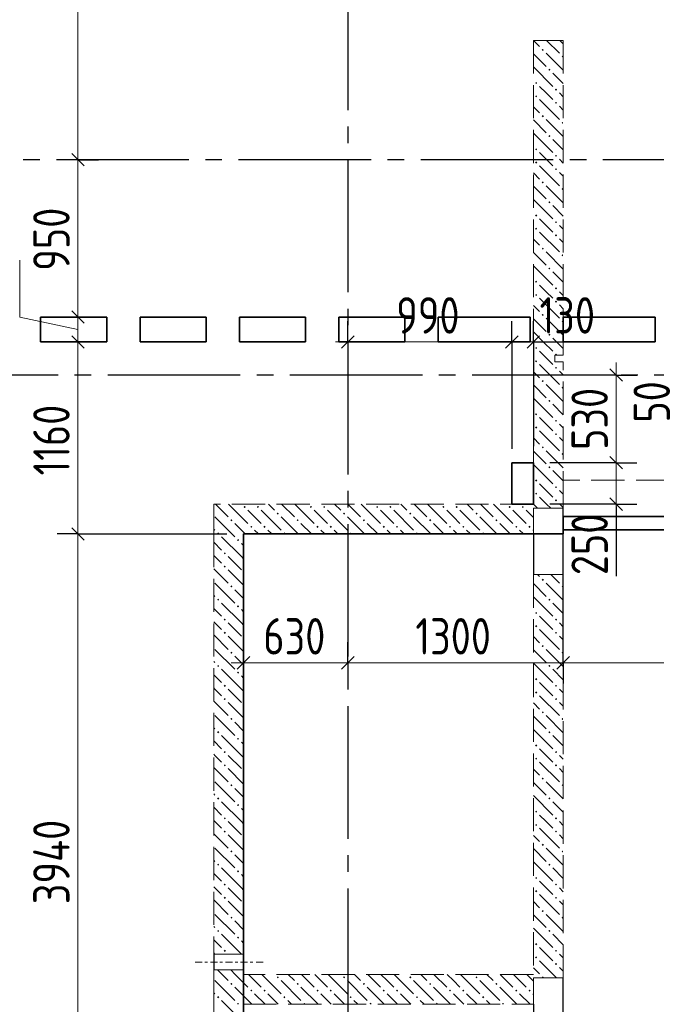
# Model space of a CAD drawing. Header units: millimetres. Extents: x 0 to 61017, y 0 to 42000.
# Tile 16 of 19: x 36778 to 40622, y 30500 to 36446. Entities that reach past the tile are written whole.
import ezdxf

# ---------------------------------------------------------------- set-up
doc = ezdxf.new("R2010")
doc.units = ezdxf.units.MM
doc.linetypes.add('______2', pattern=[270, 200, -70])
doc.linetypes.add('______5', pattern=[1100, 800, -100, 100, -100])
for name, color, linetype, lineweight in [('Standard', 7, 'Continuous', 25), ('ЖБ Балка Вышележаща', 7, 'Continuous', 25), ('Макрос окна_ макрос двери', 7, 'Continuous', 18), ('Оси', 40, '______5', 18), ('Размерная выноска', 7, 'Continuous', 13)]:
    doc.layers.add(name, color=color, linetype=linetype, lineweight=lineweight)
for name, color, linetype, lineweight, true_color in [('ЖБ Балка Нижележащая', 7, '______2', 25, 0x8c8cff), ('ЖБ Перекрытие верхний уровень', 7, 'Continuous', 25, 0xe0e0ff), ('ЖБ Стена верхний уровень', 7, 'Continuous', 25, 0x006e00)]:
    doc.layers.add(name, color=color, linetype=linetype, lineweight=lineweight, true_color=true_color)
doc.styles.add('GOST 2.304-81', font='txt')

msp = doc.modelspace()

# ---------------------------------------------------------------- hatches: boundary and pattern name
at = {"layer": 'ЖБ Стена верхний уровень', "linetype": 'Continuous', "lineweight": 18, "transparency": 33554687}
for points in [[(39930.5, 36263.1), (39937, 36269.6), (39943.5, 36263.1), (39937, 36256.6)], [(40050.5, 36223.1), (40057, 36229.6), (40060, 36226.6), (40060, 36219.7), (40057, 36216.6)], [(39970.5, 36143.1), (39977, 36149.6), (39983.4, 36143.1), (39977, 36136.6)], [(39890.5, 36063.1), (39896.9, 36069.6), (39903.4, 36063.1), (39896.9, 36056.6)], [(39890.5, 35983.1), (39896.9, 35989.6), (39903.4, 35983.1), (39896.9, 35976.6)], [(40010.4, 36023.1), (40016.9, 36029.6), (40023.4, 36023.1), (40016.9, 36016.6)], [(40010.4, 35943.1), (40016.9, 35949.6), (40023.4, 35943.1), (40016.9, 35936.6)], [(39930.5, 35863.1), (39937, 35869.6), (39943.5, 35863.1), (39937, 35856.6)], [(40050.5, 35823.1), (40057, 35829.6), (40060, 35826.6), (40060, 35819.7), (40057, 35816.6)], [(39970.5, 35743.1), (39977, 35749.6), (39983.4, 35743.1), (39977, 35736.6)], [(39890.5, 35663.1), (39896.9, 35669.6), (39903.4, 35663.1), (39896.9, 35656.6)], [(40010.4, 35623.1), (40016.9, 35629.6), (40023.4, 35623.1), (40016.9, 35616.6)], [(39890.5, 35583.1), (39896.9, 35589.6), (39903.4, 35583.1), (39896.9, 35576.6)], [(40010.4, 35543.1), (40016.9, 35549.6), (40023.4, 35543.1), (40016.9, 35536.6)], [(39930.5, 35463.1), (39937, 35469.6), (39943.5, 35463.1), (39937, 35456.6)], [(40050.5, 35423.1), (40057, 35429.6), (40060, 35426.6), (40060, 35419.7), (40057, 35416.6)], [(39970.5, 35343.1), (39977, 35349.6), (39983.4, 35343.1), (39977, 35336.6)], [(39890.5, 35263.1), (39896.9, 35269.6), (39903.4, 35263.1), (39896.9, 35256.6)], [(40010.4, 35223.1), (40016.9, 35229.6), (40023.4, 35223.1), (40016.9, 35216.6)], [(39890.5, 35183.1), (39896.9, 35189.6), (39903.4, 35183.1), (39896.9, 35176.6)], [(40010.4, 35143.1), (40016.9, 35149.6), (40023.4, 35143.1), (40016.9, 35136.6)], [(39930.5, 35063.1), (39937, 35069.6), (39943.5, 35063.1), (39937, 35056.6)], [(40050.5, 35023.1), (40057, 35029.6), (40060, 35026.6), (40060, 35019.7), (40057, 35016.6)], [(39970.5, 34943.1), (39977, 34949.6), (39983.4, 34943.1), (39977, 34936.6)], [(39890.5, 34863.1), (39896.9, 34869.6), (39903.4, 34863.1), (39896.9, 34856.6)], [(39890.5, 34783.1), (39896.9, 34789.6), (39903.4, 34783.1), (39896.9, 34776.6)], [(40010.4, 34823.1), (40016.9, 34829.6), (40023.4, 34823.1), (40016.9, 34816.6)], [(40010.4, 34743.1), (40016.9, 34749.6), (40023.4, 34743.1), (40016.9, 34736.6)], [(39930.5, 34663.1), (39937, 34669.6), (39943.5, 34663.1), (39937, 34656.6)], [(40050.5, 34623.1), (40057, 34629.6), (40060, 34626.6), (40060, 34619.7), (40057, 34616.6)], [(39970.5, 34543.1), (39977, 34549.6), (39983.4, 34543.1), (39977, 34536.6)], [(39890.5, 34463.1), (39896.9, 34469.6), (39903.4, 34463.1), (39896.9, 34456.6)], [(40010.4, 34423.1), (40016.9, 34429.6), (40023.4, 34423.1), (40020.3, 34420), (40013.6, 34420)], [(39890.5, 34383.1), (39896.9, 34389.6), (39903.4, 34383.1), (39896.9, 34376.6)], [(40010.4, 34343.1), (40016.9, 34349.6), (40023.4, 34343.1), (40016.9, 34336.6)], [(39930.5, 34263.1), (39937, 34269.6), (39943.5, 34263.1), (39937, 34256.6)], [(40050.5, 34223.1), (40057, 34229.6), (40060, 34226.6), (40060, 34219.7), (40057, 34216.6)], [(39970.5, 34143.1), (39977, 34149.6), (39983.4, 34143.1), (39977, 34136.6)], [(39890.5, 34063.1), (39896.9, 34069.6), (39903.4, 34063.1), (39896.9, 34056.6)], [(40010.4, 34023.1), (40016.9, 34029.6), (40023.4, 34023.1), (40016.9, 34016.6)], [(39890.5, 33983.1), (39896.9, 33989.6), (39903.4, 33983.1), (39896.9, 33976.6)], [(40010.4, 33943.1), (40016.9, 33949.6), (40023.4, 33943.1), (40016.9, 33936.6)], [(39930.5, 33863.1), (39937, 33869.6), (39943.5, 33863.1), (39937, 33856.6)], [(40050.5, 33823.1), (40057, 33829.6), (40060, 33826.6), (40060, 33819.7), (40057, 33816.6)], [(39970.5, 33743.1), (39977, 33749.6), (39983.4, 33743.1), (39977, 33736.6)], [(39890.5, 33663.1), (39896.9, 33669.6), (39903.4, 33663.1), (39896.9, 33656.6)], [(40010.4, 33623.1), (40016.9, 33629.6), (40023.4, 33623.1), (40016.9, 33616.6)], [(39890.5, 33583.1), (39896.9, 33589.6), (39903.4, 33583.1), (39896.9, 33576.6)], [(40010.4, 33543.1), (40016.9, 33549.6), (40023.4, 33543.1), (40016.9, 33536.6)], [(38130.5, 33503.1), (38137, 33509.6), (38143.5, 33503.1), (38137, 33496.6)], [(38210.4, 33503.1), (38216.9, 33509.6), (38223.4, 33503.1), (38216.9, 33496.6)], [(38530.5, 33503.1), (38537, 33509.6), (38543.5, 33503.1), (38537, 33496.6)], [(38610.4, 33503.1), (38616.9, 33509.6), (38623.4, 33503.1), (38616.9, 33496.6)], [(38930.5, 33503.1), (38937, 33509.6), (38943.5, 33503.1), (38937, 33496.6)], [(39010.4, 33503.1), (39016.9, 33509.6), (39023.4, 33503.1), (39016.9, 33496.6)], [(39330.5, 33503.1), (39337, 33509.6), (39343.5, 33503.1), (39337, 33496.6)], [(39410.4, 33503.1), (39416.9, 33509.6), (39423.4, 33503.1), (39416.9, 33496.6)], [(39730.5, 33503.1), (39737, 33509.6), (39743.5, 33503.1), (39737, 33496.6)], [(39810.4, 33503.1), (39816.9, 33509.6), (39823.4, 33503.1), (39816.9, 33496.6)], [(38050.5, 33423.1), (38057, 33429.6), (38063.5, 33423.1), (38057, 33416.6)], [(38330.5, 33463.1), (38337, 33469.6), (38343.5, 33463.1), (38337, 33456.6)], [(38450.5, 33423.1), (38457, 33429.6), (38463.5, 33423.1), (38457, 33416.6)], [(38730.5, 33463.1), (38737, 33469.6), (38743.5, 33463.1), (38737, 33456.6)], [(38850.5, 33423.1), (38857, 33429.6), (38863.5, 33423.1), (38857, 33416.6)], [(39130.5, 33463.1), (39137, 33469.6), (39143.5, 33463.1), (39137, 33456.6)], [(39250.5, 33423.1), (39257, 33429.6), (39263.5, 33423.1), (39257, 33416.6)], [(39530.5, 33463.1), (39537, 33469.6), (39543.5, 33463.1), (39537, 33456.6)], [(39650.5, 33423.1), (39657, 33429.6), (39663.5, 33423.1), (39657, 33416.6)], [(38170.5, 33383.1), (38177, 33389.6), (38183.4, 33383.1), (38177, 33376.6)], [(38250.5, 33383.1), (38257, 33389.6), (38263.5, 33383.1), (38257, 33376.6)], [(38570.5, 33383.1), (38577, 33389.6), (38583.4, 33383.1), (38577, 33376.6)], [(38650.5, 33383.1), (38657, 33389.6), (38663.5, 33383.1), (38657, 33376.6)], [(38970.5, 33383.1), (38977, 33389.6), (38983.4, 33383.1), (38977, 33376.6)], [(39050.5, 33383.1), (39057, 33389.6), (39063.5, 33383.1), (39057, 33376.6)], [(39370.5, 33383.1), (39377, 33389.6), (39383.4, 33383.1), (39377, 33376.6)], [(39450.5, 33383.1), (39457, 33389.6), (39463.5, 33383.1), (39457, 33376.6)], [(39770.5, 33383.1), (39777, 33389.6), (39783.4, 33383.1), (39777, 33376.6)], [(39850.5, 33383.1), (39857, 33389.6), (39863.5, 33383.1), (39857, 33376.6)], [(37970.5, 33343.1), (37977, 33349.6), (37983.4, 33343.1), (37980.3, 33340), (37973.6, 33340)], [(37980.3, 33340), (37977, 33336.6), (37973.6, 33340)], [(38090.5, 33303.1), (38096.9, 33309.6), (38103.4, 33303.1), (38096.9, 33296.6)], [(38370.5, 33343.1), (38377, 33349.6), (38383.4, 33343.1), (38380.3, 33340), (38373.6, 33340)], [(38770.5, 33343.1), (38777, 33349.6), (38783.4, 33343.1), (38780.3, 33340), (38773.6, 33340)], [(39170.5, 33343.1), (39177, 33349.6), (39183.4, 33343.1), (39180.3, 33340), (39173.6, 33340)], [(39570.5, 33343.1), (39577, 33349.6), (39583.4, 33343.1), (39580.3, 33340), (39573.6, 33340)], [(38010.4, 33223.1), (38016.9, 33229.6), (38023.4, 33223.1), (38016.9, 33216.6)], [(38010.4, 33143.1), (38016.9, 33149.6), (38023.4, 33143.1), (38016.9, 33136.6)], [(39930.5, 33063.1), (39937, 33069.6), (39943.5, 33063.1), (39937, 33056.6)], [(38050.5, 33023.1), (38057, 33029.6), (38063.5, 33023.1), (38057, 33016.6)], [(40050.5, 33023.1), (40057, 33029.6), (40060, 33026.6), (40060, 33019.7), (40057, 33016.6)], [(37970.5, 32943.1), (37977, 32949.6), (37983.4, 32943.1), (37977, 32936.6)], [(39970.5, 32943.1), (39977, 32949.6), (39983.4, 32943.1), (39977, 32936.6)], [(38090.5, 32903.1), (38096.9, 32909.6), (38103.4, 32903.1), (38096.9, 32896.6)], [(38010.4, 32823.1), (38016.9, 32829.6), (38023.4, 32823.1), (38016.9, 32816.6)], [(39890.5, 32863.1), (39896.9, 32869.6), (39903.4, 32863.1), (39896.9, 32856.6)], [(40010.4, 32823.1), (40016.9, 32829.6), (40023.4, 32823.1), (40016.9, 32816.6)], [(39890.5, 32783.1), (39896.9, 32789.6), (39903.4, 32783.1), (39896.9, 32776.6)], [(38010.4, 32743.1), (38016.9, 32749.6), (38023.4, 32743.1), (38016.9, 32736.6)], [(40010.4, 32743.1), (40016.9, 32749.6), (40023.4, 32743.1), (40016.9, 32736.6)], [(39930.5, 32663.1), (39937, 32669.6), (39943.5, 32663.1), (39937, 32656.6)], [(38050.5, 32623.1), (38057, 32629.6), (38063.5, 32623.1), (38057, 32616.6)], [(40050.5, 32623.1), (40057, 32629.6), (40060, 32626.6), (40060, 32619.7), (40057, 32616.6)], [(37970.5, 32543.1), (37977, 32549.6), (37983.4, 32543.1), (37977, 32536.6)], [(39970.5, 32543.1), (39977, 32549.6), (39983.4, 32543.1), (39977, 32536.6)], [(38090.5, 32503.1), (38096.9, 32509.6), (38103.4, 32503.1), (38096.9, 32496.6)], [(39890.5, 32463.1), (39896.9, 32469.6), (39903.4, 32463.1), (39896.9, 32456.6)], [(38010.4, 32423.1), (38016.9, 32429.6), (38023.4, 32423.1), (38016.9, 32416.6)], [(40010.4, 32423.1), (40016.9, 32429.6), (40023.4, 32423.1), (40016.9, 32416.6)], [(38010.4, 32343.1), (38016.9, 32349.6), (38023.4, 32343.1), (38016.9, 32336.6)], [(39890.5, 32383.1), (39896.9, 32389.6), (39903.4, 32383.1), (39896.9, 32376.6)], [(40010.4, 32343.1), (40016.9, 32349.6), (40023.4, 32343.1), (40016.9, 32336.6)], [(38050.5, 32223.1), (38057, 32229.6), (38063.5, 32223.1), (38057, 32216.6)], [(39930.5, 32263.1), (39937, 32269.6), (39943.5, 32263.1), (39937, 32256.6)], [(40050.5, 32223.1), (40057, 32229.6), (40060, 32226.6), (40060, 32219.7), (40057, 32216.6)], [(37970.5, 32143.1), (37977, 32149.6), (37983.4, 32143.1), (37977, 32136.6)], [(38090.5, 32103.1), (38096.9, 32109.6), (38103.4, 32103.1), (38096.9, 32096.6)], [(39970.5, 32143.1), (39977, 32149.6), (39983.4, 32143.1), (39977, 32136.6)], [(39890.5, 32063.1), (39896.9, 32069.6), (39903.4, 32063.1), (39896.9, 32056.6)], [(38010.4, 32023.1), (38016.9, 32029.6), (38023.4, 32023.1), (38016.9, 32016.6)], [(39890.5, 31983.1), (39896.9, 31989.6), (39903.4, 31983.1), (39896.9, 31976.6)], [(40010.4, 32023.1), (40016.9, 32029.6), (40023.4, 32023.1), (40016.9, 32016.6)], [(38010.4, 31943.1), (38016.9, 31949.6), (38023.4, 31943.1), (38016.9, 31936.6)], [(40010.4, 31943.1), (40016.9, 31949.6), (40023.4, 31943.1), (40016.9, 31936.6)], [(39930.5, 31863.1), (39937, 31869.6), (39943.5, 31863.1), (39937, 31856.6)], [(38050.5, 31823.1), (38057, 31829.6), (38063.5, 31823.1), (38057, 31816.6)], [(40050.5, 31823.1), (40057, 31829.6), (40060, 31826.6), (40060, 31819.7), (40057, 31816.6)], [(37970.5, 31743.1), (37977, 31749.6), (37983.4, 31743.1), (37977, 31736.6)], [(39970.5, 31743.1), (39977, 31749.6), (39983.4, 31743.1), (39977, 31736.6)], [(38090.5, 31703.1), (38096.9, 31709.6), (38103.4, 31703.1), (38096.9, 31696.6)], [(39890.5, 31663.1), (39896.9, 31669.6), (39903.4, 31663.1), (39896.9, 31656.6)], [(38010.4, 31623.1), (38016.9, 31629.6), (38023.4, 31623.1), (38016.9, 31616.6)], [(39890.5, 31583.1), (39896.9, 31589.6), (39903.4, 31583.1), (39896.9, 31576.6)], [(40010.4, 31623.1), (40016.9, 31629.6), (40023.4, 31623.1), (40016.9, 31616.6)], [(38010.4, 31543.1), (38016.9, 31549.6), (38023.4, 31543.1), (38016.9, 31536.6)], [(40010.4, 31543.1), (40016.9, 31549.6), (40023.4, 31543.1), (40016.9, 31536.6)], [(39930.5, 31463.1), (39937, 31469.6), (39943.5, 31463.1), (39937, 31456.6)], [(38050.5, 31423.1), (38057, 31429.6), (38063.5, 31423.1), (38057, 31416.6)], [(40050.5, 31423.1), (40057, 31429.6), (40060, 31426.6), (40060, 31419.7), (40057, 31416.6)], [(37970.5, 31343.1), (37977, 31349.6), (37983.4, 31343.1), (37977, 31336.6)], [(39970.5, 31343.1), (39977, 31349.6), (39983.4, 31343.1), (39977, 31336.6)], [(38090.5, 31303.1), (38096.9, 31309.6), (38103.4, 31303.1), (38096.9, 31296.6)], [(38010.4, 31223.1), (38016.9, 31229.6), (38023.4, 31223.1), (38016.9, 31216.6)], [(39890.5, 31263.1), (39896.9, 31269.6), (39903.4, 31263.1), (39896.9, 31256.6)], [(40010.4, 31223.1), (40016.9, 31229.6), (40023.4, 31223.1), (40016.9, 31216.6)], [(39890.5, 31183.1), (39896.9, 31189.6), (39903.4, 31183.1), (39896.9, 31176.6)], [(38010.4, 31143.1), (38016.9, 31149.6), (38023.4, 31143.1), (38016.9, 31136.6)], [(40010.4, 31143.1), (40016.9, 31149.6), (40023.4, 31143.1), (40016.9, 31136.6)], [(39930.5, 31063.1), (39937, 31069.6), (39943.5, 31063.1), (39937, 31056.6)], [(38050.5, 31023.1), (38057, 31029.6), (38063.5, 31023.1), (38057, 31016.6)], [(40050.5, 31023.1), (40057, 31029.6), (40060, 31026.6), (40060, 31019.7), (40057, 31016.6)], [(37970.5, 30943.1), (37977, 30949.6), (37983.4, 30943.1), (37977, 30936.6)], [(39970.5, 30943.1), (39977, 30949.6), (39983.4, 30943.1), (39977, 30936.6)], [(38090.5, 30903.1), (38096.9, 30909.6), (38103.4, 30903.1), (38096.9, 30896.6)], [(39890.5, 30863.1), (39896.9, 30869.6), (39903.4, 30863.1), (39896.9, 30856.6)], [(38010.4, 30823.1), (38016.9, 30829.6), (38023.4, 30823.1), (38016.9, 30816.6)], [(40010.4, 30823.1), (40016.9, 30829.6), (40023.4, 30823.1), (40016.9, 30816.6)], [(39890.5, 30783.1), (39896.9, 30789.6), (39903.4, 30783.1), (39896.9, 30776.6)], [(40010.4, 30743.1), (40016.9, 30749.6), (40023.4, 30743.1), (40016.9, 30736.6)], [(38050.5, 30623.1), (38057, 30629.6), (38063.5, 30623.1), (38057, 30616.6)], [(38330.5, 30663.1), (38337, 30669.6), (38343.5, 30663.1), (38337, 30656.6)], [(38450.5, 30623.1), (38457, 30629.6), (38463.5, 30623.1), (38457, 30616.6)], [(38730.5, 30663.1), (38737, 30669.6), (38743.5, 30663.1), (38737, 30656.6)], [(38850.5, 30623.1), (38857, 30629.6), (38863.5, 30623.1), (38857, 30616.6)], [(39130.5, 30663.1), (39137, 30669.6), (39143.5, 30663.1), (39137, 30656.6)], [(39250.5, 30623.1), (39257, 30629.6), (39263.5, 30623.1), (39257, 30616.6)], [(39530.5, 30663.1), (39537, 30669.6), (39543.5, 30663.1), (39537, 30656.6)], [(39650.5, 30623.1), (39657, 30629.6), (39663.5, 30623.1), (39657, 30616.6)], [(39930.5, 30663.1), (39937, 30669.6), (39943.5, 30663.1), (39940.3, 30660), (39933.6, 30660)], [(38170.5, 30583.1), (38177, 30589.6), (38183.4, 30583.1), (38177, 30576.6)], [(38250.5, 30583.1), (38257, 30589.6), (38263.5, 30583.1), (38257, 30576.6)], [(38570.5, 30583.1), (38577, 30589.6), (38583.4, 30583.1), (38577, 30576.6)], [(38650.5, 30583.1), (38657, 30589.6), (38663.5, 30583.1), (38657, 30576.6)], [(38970.5, 30583.1), (38977, 30589.6), (38983.4, 30583.1), (38977, 30576.6)], [(39050.5, 30583.1), (39057, 30589.6), (39063.5, 30583.1), (39057, 30576.6)], [(39370.5, 30583.1), (39377, 30589.6), (39383.4, 30583.1), (39377, 30576.6)], [(39450.5, 30583.1), (39457, 30589.6), (39463.5, 30583.1), (39457, 30576.6)], [(39770.5, 30583.1), (39777, 30589.6), (39783.4, 30583.1), (39777, 30576.6)], [(39850.5, 30583.1), (39857, 30589.6), (39863.5, 30583.1), (39857, 30576.6)], [(37970.5, 30543.1), (37977, 30549.6), (37983.4, 30543.1), (37977, 30536.6)], [(38090.5, 30503.1), (38096.9, 30509.6), (38103.4, 30503.1), (38100.3, 30500), (38093.6, 30500)], [(38370.5, 30543.1), (38377, 30549.6), (38383.4, 30543.1), (38377, 30536.6)], [(38490.5, 30503.1), (38496.9, 30509.6), (38503.4, 30503.1), (38500.3, 30500), (38493.6, 30500)], [(38770.5, 30543.1), (38777, 30549.6), (38783.4, 30543.1), (38777, 30536.6)], [(38890.5, 30503.1), (38896.9, 30509.6), (38903.4, 30503.1), (38900.3, 30500), (38893.6, 30500)], [(39170.5, 30543.1), (39177, 30549.6), (39183.4, 30543.1), (39177, 30536.6)], [(39290.5, 30503.1), (39296.9, 30509.6), (39303.4, 30503.1), (39300.3, 30500), (39293.6, 30500)], [(39570.5, 30543.1), (39577, 30549.6), (39583.4, 30543.1), (39577, 30536.6)], [(39690.5, 30503.1), (39696.9, 30509.6), (39703.4, 30503.1), (39700.3, 30500), (39693.6, 30500)]]:
    msp.add_hatch(color=7, dxfattribs=at).paths.add_polyline_path(points, flags=16)

# ---------------------------------------------------------------- linework, layer by layer
at = {"layer": 'Standard', "color": 7, "linetype": 'Continuous', "lineweight": 25, "transparency": 33554687}
for p, q in [((37092.5, 35637.5), (37167.5, 35562.5)), ((37092.5, 34687.5), (37167.5, 34612.5)), ((37092.5, 34537.5), (37167.5, 34462.5)), ((38722.5, 34462.5), (38797.5, 34537.5)), ((39712.5, 34462.5), (39787.5, 34537.5)), ((39842.5, 34462.5), (39917.5, 34537.5)), ((40342.5, 34337.5), (40417.5, 34262.5)), ((40342.5, 33807.5), (40417.5, 33732.5)), ((40342.5, 33557.5), (40417.5, 33482.5)), ((37092.5, 33377.5), (37167.5, 33302.5)), ((38092.5, 32524.6), (38167.5, 32599.6)), ((38722.5, 32524.6), (38797.5, 32599.6)), ((40022.5, 32524.6), (40097.5, 32599.6))]:
    msp.add_line(p, q, dxfattribs=at)
at = {"layer": 'Standard', "color": 251, "linetype": 'Continuous', "lineweight": -3, "true_color": 0x656565, "transparency": 33554687}
for p, q in [((37130, 35600), (37005, 35600)), ((37130, 35600), (37255, 35600)), ((37130, 34650), (37005, 34650)), ((37130, 34650), (37255, 34650)), ((37130, 34650), (37205, 34650)), ((38760, 34500), (38760, 34625)), ((39750, 34500), (39750, 34625)), ((39880, 34500), (39880, 34625)), ((37130, 34500), (37005, 34500)), ((37130, 34500), (37255, 34500)), ((37130, 34500), (37205, 34500)), ((38760, 34500), (38760, 34375)), ((38760, 34500), (38760, 34500)), ((39750, 34500), (39750, 34375)), ((39750, 34500), (39750, 33855)), ((39880, 34500), (39880, 34375)), ((39880, 34500), (39880, 33870)), ((40380, 34300), (40255, 34300)), ((40380, 34300), (40505, 34300)), ((40380, 34300), (40380, 34300)), ((40380, 33770), (40255, 33770)), ((40380, 33770), (40505, 33770)), ((40380, 33520), (40255, 33520)), ((40380, 33520), (40505, 33520)), ((37130, 33340), (37005, 33340)), ((37130, 33340), (37255, 33340)), ((38130, 32562.1), (38130, 33240)), ((38130, 32562.1), (38130, 32687.1)), ((38760, 32562.1), (38760, 32687.1)), ((40060, 32562.1), (40060, 32687.1)), ((38130, 32562.1), (38130, 32437.1)), ((38760, 32562.1), (38760, 32437.1)), ((38760, 32562.1), (38760, 32562.1)), ((40060, 32562.1), (40060, 32437.1))]:
    msp.add_line(p, q, dxfattribs=at)
at = {"layer": 'Standard', "color": 7, "linetype": 'Continuous', "lineweight": 13, "transparency": 33554687}
for p, q in [((37130, 35600), (37130, 34650)), ((36780, 34650), (36780, 34994.1)), ((37130, 34575), (36780, 34650)), ((37130, 34650), (37130, 34500)), ((37130, 34500), (37130, 33340)), ((38760, 34500), (38685, 34500)), ((38760, 34500), (39750, 34500)), ((39750, 34500), (39880, 34500)), ((39880, 34500), (39955, 34500)), ((40380, 34300), (40380, 34375)), ((40380, 34300), (40380, 33770)), ((40380, 33520), (40380, 33445)), ((37130, 33340), (37130, 29400)), ((38130, 32562.1), (38055, 32562.1)), ((38130, 32562.1), (38760, 32562.1)), ((38760, 32562.1), (40060, 32562.1)), ((40060, 32562.1), (42590, 32562.1))]:
    msp.add_line(p, q, dxfattribs=at)
for points in [[(37130, 38800), (37130, 36833.2), (37130, 36833.2), (37130, 36136.6), (37130, 36136.6), (37130, 35600)], [(40380, 33770), (40380, 33754.2), (40380, 33754.2), (40380, 33520)]]:
    msp.add_lwpolyline(points, dxfattribs=at)
at = {"layer": 'Standard', "color": 251, "linetype": 'Continuous', "lineweight": -3, "true_color": 0x656565, "transparency": 33554687}
for points in [[(37130, 35600), (37186.8, 35600), (37186.8, 35600), (37196.4, 35600)], [(40380, 33770), (40363, 33770), (40363, 33770), (39980, 33770)], [(40380, 33520), (40363, 33520), (40363, 33520), (39980, 33520)], [(37130, 33340), (37315, 33340), (37315, 33340), (38030, 33340)], [(40060, 32562.1), (40060, 32579.1), (40060, 32579.1), (40060, 32721.5), (40060, 32721.5), (40060, 33240)]]:
    msp.add_lwpolyline(points, dxfattribs=at)
at = {"layer": 'ЖБ Балка Вышележаща', "color": 7, "linetype": 'Continuous', "lineweight": 35, "transparency": 33554687}
for p, q in [((40060, 33445), (40060, 33365)), ((40060, 33365), (42590, 33365))]:
    msp.add_line(p, q, dxfattribs=at)
at = {"layer": 'ЖБ Балка Нижележащая', "color": 251, "linetype": '______2', "lineweight": 18, "true_color": 0x656565, "transparency": 33554687}
for p, q in [((42590, 33665), (40060, 33665)), ((40060, 33665), (40060, 33445))]:
    msp.add_line(p, q, dxfattribs=at)
at = {"layer": 'ЖБ Перекрытие верхний уровень', "color": 7, "linetype": 'Continuous', "lineweight": 35, "transparency": 33554687}
for p, q in [((36905, 34650), (37305, 34650)), ((36905, 34500), (36905, 34650)), ((37305, 34650), (37305, 34500)), ((37505, 34500), (37505, 34650)), ((37505, 34650), (37905, 34650)), ((37905, 34650), (37905, 34500)), ((38105, 34500), (38105, 34650)), ((38105, 34650), (38505, 34650)), ((38505, 34650), (38505, 34500)), ((38705, 34500), (38705, 34650)), ((38705, 34650), (39105, 34650)), ((39105, 34650), (39105, 34500)), ((39305, 34500), (39305, 34650)), ((39305, 34650), (39860, 34650)), ((39860, 34650), (39860, 34500)), ((40060, 34500), (40060, 34650)), ((40060, 34650), (40615, 34650)), ((40615, 34650), (40615, 34500)), ((37305, 34500), (36905, 34500)), ((37905, 34500), (37505, 34500)), ((38505, 34500), (38105, 34500)), ((39105, 34500), (38705, 34500)), ((39860, 34500), (39305, 34500)), ((40615, 34500), (40060, 34500)), ((39880, 33770), (39750, 33770)), ((39750, 33770), (39750, 33520)), ((39880, 33520), (39880, 33770)), ((39750, 33520), (39880, 33520)), ((40060, 33340), (40060, 33445)), ((40060, 33445), (42590, 33445)), ((38130, 28900), (38130, 33340)), ((38130, 33340), (40060, 33340))]:
    msp.add_line(p, q, dxfattribs=at)
at = {"layer": 'ЖБ Стена верхний уровень', "color": 251, "linetype": '______2', "lineweight": 13, "true_color": 0x656565, "transparency": 33554687}
for p, q in [((40060, 36320), (39880, 36320)), ((39880, 36320), (39880, 34500)), ((40060, 34500), (40060, 36320)), ((39880, 34500), (39880, 33520)), ((40060, 34420), (40060, 34500)), ((40060, 34420), (40010, 34420)), ((40010, 34420), (40010, 34380)), ((40010, 34380), (40060, 34380)), ((40060, 33520), (40060, 34380)), ((39880, 33520), (37950, 33520)), ((37950, 33520), (37950, 33340)), ((40060, 33495), (39880, 33495)), ((39880, 33495), (39880, 33340)), ((40060, 33495), (40060, 33520)), ((37950, 33340), (37950, 30802.5)), ((38130, 33340), (39880, 33340)), ((38130, 30802.5), (38130, 33340)), ((39880, 33095), (40060, 33095)), ((39880, 33095), (39880, 30680)), ((40060, 30660), (40060, 33095)), ((38130, 30802.5), (37950, 30802.5)), ((37950, 30707.5), (38130, 30707.5)), ((37950, 30707.5), (37950, 30680)), ((37950, 30680), (37950, 30500)), ((38130, 30680), (38130, 30707.5)), ((39880, 30680), (38130, 30680)), ((40060, 30660), (39880, 30660)), ((39880, 30500), (39880, 30660)), ((37950, 30500), (37950, 30370)), ((38130, 30500), (39880, 30500)), ((38130, 30370), (38130, 30500))]:
    msp.add_line(p, q, dxfattribs=at)
at = {"layer": 'ЖБ Стена верхний уровень', "color": 9, "linetype": 'Continuous', "lineweight": 18, "true_color": 0xc7c7c7, "transparency": 33554687}
for p, q in [((39880.1, 36320), (39916.9, 36283.1)), ((39960.1, 36320), (40037, 36243.1)), ((40040.1, 36320), (40060, 36300.1)), ((39880, 36240.1), (39957, 36163.1)), ((39957, 36243.1), (40060, 36140.1)), ((39880, 36160.1), (39996.9, 36043.1)), ((40060, 36060.1), (39996.9, 36123.1)), ((39957, 36003.1), (39916.9, 36043.1)), ((39996.9, 35963.1), (39957, 36003.1)), ((40037, 36003.1), (40060, 35980.1)), ((39880, 35920.1), (39916.9, 35883.1)), ((39916.9, 35963.1), (40037, 35843.1)), ((40037, 35923.1), (40060, 35900.1)), ((39880, 35840.1), (39957, 35763.1)), ((39957, 35843.1), (40060, 35740.1)), ((39880, 35760.1), (39996.9, 35643.1)), ((40060, 35660.1), (39996.9, 35723.1)), ((39957, 35603.1), (39916.9, 35643.1)), ((39916.9, 35563.1), (40037, 35443.1)), ((39996.9, 35563.1), (39957, 35603.1)), ((40037, 35603.1), (40060, 35580.1)), ((39880, 35520.1), (39916.9, 35483.1)), ((40037, 35523.1), (40060, 35500.1)), ((39880, 35440.1), (39957, 35363.1)), ((39957, 35443.1), (40060, 35340.1)), ((39880, 35360.1), (39996.9, 35243.1)), ((40060, 35260.1), (39996.9, 35323.1)), ((39957, 35203.1), (39916.9, 35243.1)), ((39996.9, 35163.1), (39957, 35203.1)), ((40037, 35203.1), (40060, 35180.1)), ((39916.9, 35163.1), (40037, 35043.1)), ((39880, 35120.1), (39916.9, 35083.1)), ((40037, 35123.1), (40060, 35100.1)), ((39880, 35040.1), (39957, 34963.1)), ((39957, 35043.1), (40060, 34940.1)), ((39880, 34960.1), (39996.9, 34843.1)), ((40060, 34860.1), (39996.9, 34923.1)), ((39957, 34803.1), (39916.9, 34843.1)), ((39996.9, 34763.1), (39957, 34803.1)), ((40037, 34803.1), (40060, 34780.1)), ((39916.9, 34763.1), (40037, 34643.1)), ((40037, 34723.1), (40060, 34700.1)), ((39880, 34720.1), (39916.9, 34683.1)), ((39880, 34640.1), (39957, 34563.1)), ((39957, 34643.1), (40060, 34540.1)), ((39880, 34560.1), (39940.1, 34500)), ((39940.1, 34500), (39996.9, 34443.1)), ((40020.1, 34500), (39996.9, 34523.1)), ((40060, 34460.1), (40020.1, 34500)), ((39957, 34403.1), (39916.9, 34443.1)), ((39996.9, 34363.1), (39957, 34403.1)), ((39880, 34320.1), (39916.9, 34283.1)), ((39916.9, 34363.1), (40037, 34243.1)), ((40037, 34323.1), (40060, 34300.1)), ((39880, 34240.1), (39957, 34163.1)), ((39957, 34243.1), (40060, 34140.1)), ((39880, 34160.1), (39996.9, 34043.1)), ((40060, 34060.1), (39996.9, 34123.1)), ((39957, 34003.1), (39916.9, 34043.1)), ((39916.9, 33963.1), (40037, 33843.1)), ((39996.9, 33963.1), (39957, 34003.1)), ((40037, 34003.1), (40060, 33980.1)), ((39880, 33920.1), (39916.9, 33883.1)), ((40037, 33923.1), (40060, 33900.1)), ((39880, 33840.1), (39957, 33763.1)), ((39957, 33843.1), (40060, 33740.1)), ((39880, 33760.1), (39996.9, 33643.1)), ((40060, 33660.1), (39996.9, 33723.1)), ((39957, 33603.1), (39916.9, 33643.1)), ((39996.9, 33563.1), (39957, 33603.1)), ((40037, 33603.1), (40060, 33580.1)), ((39916.9, 33563.1), (39960.1, 33520)), ((37960.1, 33520), (38037, 33443.1)), ((38040.1, 33520), (38157, 33403.1)), ((38196.9, 33443.1), (38157, 33483.1)), ((38237, 33483.1), (38357, 33363.1)), ((38280.1, 33520), (38316.9, 33483.1)), ((38360.1, 33520), (38437, 33443.1)), ((38440.1, 33520), (38557, 33403.1)), ((38596.9, 33443.1), (38557, 33483.1)), ((38637, 33483.1), (38757, 33363.1)), ((38680.1, 33520), (38716.9, 33483.1)), ((38760.1, 33520), (38837, 33443.1)), ((38840.1, 33520), (38957, 33403.1)), ((38996.9, 33443.1), (38957, 33483.1)), ((39037, 33483.1), (39157, 33363.1)), ((39080.1, 33520), (39116.9, 33483.1)), ((39160.1, 33520), (39237, 33443.1)), ((39240.1, 33520), (39357, 33403.1)), ((39396.9, 33443.1), (39357, 33483.1)), ((39437, 33483.1), (39557, 33363.1)), ((39480.1, 33520), (39516.9, 33483.1)), ((39560.1, 33520), (39637, 33443.1)), ((39640.1, 33520), (39757, 33403.1)), ((39796.9, 33443.1), (39757, 33483.1)), ((39837, 33483.1), (39880, 33440.1)), ((39880, 33520.1), (39880.1, 33520)), ((39880.1, 33520), (39905.1, 33495)), ((39960.1, 33520), (39985.1, 33495)), ((40037, 33523.1), (40040.1, 33520)), ((40040.1, 33520), (40060, 33500.1)), ((37957, 33443.1), (38060.1, 33340)), ((38237, 33403.1), (38196.9, 33443.1)), ((38357, 33443.1), (38460.1, 33340)), ((38637, 33403.1), (38596.9, 33443.1)), ((38757, 33443.1), (38860.1, 33340)), ((39037, 33403.1), (38996.9, 33443.1)), ((39157, 33443.1), (39260.1, 33340)), ((39437, 33403.1), (39396.9, 33443.1)), ((39557, 33443.1), (39660.1, 33340)), ((39837, 33403.1), (39796.9, 33443.1)), ((37950, 33370.1), (37957, 33363.1)), ((38140.1, 33340), (38077, 33403.1)), ((38196.9, 33363.1), (38220.1, 33340)), ((38277, 33363.1), (38300.1, 33340)), ((38540.1, 33340), (38477, 33403.1)), ((38596.9, 33363.1), (38620.1, 33340)), ((38677, 33363.1), (38700.1, 33340)), ((38940.1, 33340), (38877, 33403.1)), ((38996.9, 33363.1), (39020.1, 33340)), ((39077, 33363.1), (39100.1, 33340)), ((39340.1, 33340), (39277, 33403.1)), ((39396.9, 33363.1), (39420.1, 33340)), ((39477, 33363.1), (39500.1, 33340)), ((39740.1, 33340), (39677, 33403.1)), ((39796.9, 33363.1), (39820.1, 33340)), ((39877, 33363.1), (39880, 33360.1)), ((38116.9, 33203.1), (37996.9, 33323.1)), ((38060.1, 33340), (38077, 33323.1)), ((37950, 33290.1), (37996.9, 33243.1)), ((38116.9, 33283.1), (38130, 33270.1)), ((37957, 33203.1), (37950, 33210.1)), ((37996.9, 33163.1), (37957, 33203.1)), ((38037, 33203.1), (38116.9, 33123.1)), ((38116.9, 33203.1), (38130, 33190.1)), ((37950, 33130.1), (38037, 33043.1)), ((38037, 33123.1), (38130, 33030.1)), ((39905.1, 33095), (39916.9, 33083.1)), ((39985.1, 33095), (40037, 33043.1)), ((37957, 33043.1), (38077, 32923.1)), ((38130, 32950.1), (38077, 33003.1)), ((39880, 33040.1), (39957, 32963.1)), ((39957, 33043.1), (40060, 32940.1)), ((37950, 32970.1), (37957, 32963.1)), ((39880, 32960.1), (39996.9, 32843.1)), ((37950, 32890.1), (37996.9, 32843.1)), ((38116.9, 32803.1), (37996.9, 32923.1)), ((38116.9, 32883.1), (38130, 32870.1)), ((40060, 32860.1), (39996.9, 32923.1)), ((39957, 32803.1), (39916.9, 32843.1)), ((37957, 32803.1), (37950, 32810.1)), ((37996.9, 32763.1), (37957, 32803.1)), ((38037, 32803.1), (38116.9, 32723.1)), ((38116.9, 32803.1), (38130, 32790.1)), ((39916.9, 32763.1), (40037, 32643.1)), ((39996.9, 32763.1), (39957, 32803.1)), ((40037, 32803.1), (40060, 32780.1)), ((37950, 32730.1), (38037, 32643.1)), ((38037, 32723.1), (38130, 32630.1)), ((39880, 32720.1), (39916.9, 32683.1)), ((40037, 32723.1), (40060, 32700.1)), ((37957, 32643.1), (38077, 32523.1)), ((39957, 32643.1), (40060, 32540.1)), ((38130, 32550.1), (38077, 32603.1)), ((39880, 32640.1), (39957, 32563.1)), ((37950, 32570.1), (37957, 32563.1)), ((38116.9, 32403.1), (37996.9, 32523.1)), ((39880, 32560.1), (39996.9, 32443.1)), ((40060, 32460.1), (39996.9, 32523.1)), ((37950, 32490.1), (37996.9, 32443.1)), ((38116.9, 32483.1), (38130, 32470.1)), ((37957, 32403.1), (37950, 32410.1)), ((39957, 32403.1), (39916.9, 32443.1)), ((37996.9, 32363.1), (37957, 32403.1)), ((38037, 32403.1), (38116.9, 32323.1)), ((38116.9, 32403.1), (38130, 32390.1)), ((39916.9, 32363.1), (40037, 32243.1)), ((39996.9, 32363.1), (39957, 32403.1)), ((40037, 32403.1), (40060, 32380.1)), ((37950, 32330.1), (38037, 32243.1)), ((38037, 32323.1), (38130, 32230.1)), ((39880, 32320.1), (39916.9, 32283.1)), ((40037, 32323.1), (40060, 32300.1)), ((37957, 32243.1), (38077, 32123.1)), ((39880, 32240.1), (39957, 32163.1)), ((39957, 32243.1), (40060, 32140.1)), ((37950, 32170.1), (37957, 32163.1)), ((38130, 32150.1), (38077, 32203.1)), ((38116.9, 32003.1), (37996.9, 32123.1)), ((39880, 32160.1), (39996.9, 32043.1)), ((40060, 32060.1), (39996.9, 32123.1)), ((37950, 32090.1), (37996.9, 32043.1)), ((38116.9, 32083.1), (38130, 32070.1)), ((37957, 32003.1), (37950, 32010.1)), ((37996.9, 31963.1), (37957, 32003.1)), ((38037, 32003.1), (38116.9, 31923.1)), ((38116.9, 32003.1), (38130, 31990.1)), ((39957, 32003.1), (39916.9, 32043.1)), ((39996.9, 31963.1), (39957, 32003.1)), ((40037, 32003.1), (40060, 31980.1)), ((37950, 31930.1), (38037, 31843.1)), ((39916.9, 31963.1), (40037, 31843.1)), ((38037, 31923.1), (38130, 31830.1)), ((39880, 31920.1), (39916.9, 31883.1)), ((40037, 31923.1), (40060, 31900.1)), ((37957, 31843.1), (38077, 31723.1)), ((39880, 31840.1), (39957, 31763.1)), ((39957, 31843.1), (40060, 31740.1)), ((37950, 31770.1), (37957, 31763.1)), ((38130, 31750.1), (38077, 31803.1)), ((39880, 31760.1), (39996.9, 31643.1)), ((37950, 31690.1), (37996.9, 31643.1)), ((38116.9, 31603.1), (37996.9, 31723.1)), ((40060, 31660.1), (39996.9, 31723.1)), ((38116.9, 31683.1), (38130, 31670.1)), ((39957, 31603.1), (39916.9, 31643.1)), ((37957, 31603.1), (37950, 31610.1)), ((37996.9, 31563.1), (37957, 31603.1)), ((38037, 31603.1), (38116.9, 31523.1)), ((38116.9, 31603.1), (38130, 31590.1)), ((39996.9, 31563.1), (39957, 31603.1)), ((40037, 31603.1), (40060, 31580.1)), ((37950, 31530.1), (38037, 31443.1)), ((38037, 31523.1), (38130, 31430.1)), ((39880, 31520.1), (39916.9, 31483.1)), ((39916.9, 31563.1), (40037, 31443.1)), ((40037, 31523.1), (40060, 31500.1)), ((37957, 31443.1), (38077, 31323.1)), ((38130, 31350.1), (38077, 31403.1)), ((39880, 31440.1), (39957, 31363.1)), ((39957, 31443.1), (40060, 31340.1)), ((37950, 31370.1), (37957, 31363.1)), ((39880, 31360.1), (39996.9, 31243.1)), ((37950, 31290.1), (37996.9, 31243.1)), ((38116.9, 31203.1), (37996.9, 31323.1)), ((38116.9, 31283.1), (38130, 31270.1)), ((40060, 31260.1), (39996.9, 31323.1)), ((39957, 31203.1), (39916.9, 31243.1)), ((37957, 31203.1), (37950, 31210.1)), ((37996.9, 31163.1), (37957, 31203.1)), ((38037, 31203.1), (38116.9, 31123.1)), ((38116.9, 31203.1), (38130, 31190.1)), ((39916.9, 31163.1), (40037, 31043.1)), ((39996.9, 31163.1), (39957, 31203.1)), ((40037, 31203.1), (40060, 31180.1)), ((37950, 31130.1), (38037, 31043.1)), ((38037, 31123.1), (38130, 31030.1)), ((39880, 31120.1), (39916.9, 31083.1)), ((40037, 31123.1), (40060, 31100.1)), ((37957, 31043.1), (38077, 30923.1)), ((39880, 31040.1), (39957, 30963.1)), ((39957, 31043.1), (40060, 30940.1)), ((38130, 30950.1), (38077, 31003.1)), ((37950, 30970.1), (37957, 30963.1)), ((38116.9, 30803.1), (37996.9, 30923.1)), ((39880, 30960.1), (39996.9, 30843.1)), ((40060, 30860.1), (39996.9, 30923.1)), ((37950, 30890.1), (37996.9, 30843.1)), ((38116.9, 30883.1), (38130, 30870.1)), ((37957, 30803.1), (37950, 30810.1)), ((37957.6, 30802.5), (37957, 30803.1)), ((38037, 30803.1), (38037.6, 30802.5)), ((38116.9, 30803.1), (38117.6, 30802.5)), ((39957, 30803.1), (39916.9, 30843.1)), ((39996.9, 30763.1), (39957, 30803.1)), ((40037, 30803.1), (40060, 30780.1)), ((39916.9, 30763.1), (40020.1, 30660)), ((37972.6, 30707.5), (38000.1, 30680)), ((38000.1, 30680), (38037, 30643.1)), ((38052.6, 30707.5), (38080.1, 30680)), ((38080.1, 30680), (38157, 30603.1)), ((38196.9, 30643.1), (38160.1, 30680)), ((38240.1, 30680), (38357, 30563.1)), ((38400.1, 30680), (38437, 30643.1)), ((38480.1, 30680), (38557, 30603.1)), ((38596.9, 30643.1), (38560.1, 30680)), ((38640.1, 30680), (38757, 30563.1)), ((38800.1, 30680), (38837, 30643.1)), ((38880.1, 30680), (38957, 30603.1)), ((38996.9, 30643.1), (38960.1, 30680)), ((39040.1, 30680), (39157, 30563.1)), ((39200.1, 30680), (39237, 30643.1)), ((39280.1, 30680), (39357, 30603.1)), ((39396.9, 30643.1), (39360.1, 30680)), ((39440.1, 30680), (39557, 30563.1)), ((39600.1, 30680), (39637, 30643.1)), ((39680.1, 30680), (39757, 30603.1)), ((39796.9, 30643.1), (39760.1, 30680)), ((39840.1, 30680), (39880, 30640.1)), ((39880, 30720.1), (39916.9, 30683.1)), ((40037, 30723.1), (40060, 30700.1)), ((37957, 30643.1), (38077, 30523.1)), ((38237, 30603.1), (38196.9, 30643.1)), ((38357, 30643.1), (38477, 30523.1)), ((38637, 30603.1), (38596.9, 30643.1)), ((38757, 30643.1), (38877, 30523.1)), ((39037, 30603.1), (38996.9, 30643.1)), ((39157, 30643.1), (39277, 30523.1)), ((39437, 30603.1), (39396.9, 30643.1)), ((39557, 30643.1), (39677, 30523.1)), ((39837, 30603.1), (39796.9, 30643.1)), ((37950, 30570.1), (37957, 30563.1)), ((38180.1, 30500), (38077, 30603.1)), ((38196.9, 30563.1), (38260.1, 30500)), ((38277, 30563.1), (38340.1, 30500)), ((38580.1, 30500), (38477, 30603.1)), ((38596.9, 30563.1), (38660.1, 30500)), ((38677, 30563.1), (38740.1, 30500)), ((38980.1, 30500), (38877, 30603.1)), ((38996.9, 30563.1), (39060.1, 30500)), ((39077, 30563.1), (39140.1, 30500)), ((39380.1, 30500), (39277, 30603.1)), ((39396.9, 30563.1), (39460.1, 30500)), ((39477, 30563.1), (39540.1, 30500)), ((39780.1, 30500), (39677, 30603.1)), ((39796.9, 30563.1), (39860.1, 30500)), ((39877, 30563.1), (39880, 30560.1)), ((38020.1, 30500), (37996.9, 30523.1)), ((38420.1, 30500), (38396.9, 30523.1)), ((38820.1, 30500), (38796.9, 30523.1)), ((39220.1, 30500), (39196.9, 30523.1)), ((39620.1, 30500), (39596.9, 30523.1)), ((38116.9, 30403.1), (38020.1, 30500))]:
    msp.add_line(p, q, dxfattribs=at)
at = {"layer": 'ЖБ Стена верхний уровень', "color": 251, "linetype": '______2', "lineweight": 13, "true_color": 0x656565, "transparency": 33554687}
for points in [[(37880.2, 30755), (37838.4, 30755), (37880.2, 30755)], [(37896.8, 30755), (37913, 30755), (37896.8, 30755)], [(37972, 30755), (37930.2, 30755), (37972, 30755)], [(37987.5, 30755), (38003.8, 30755), (37987.5, 30755)], [(38062.5, 30755), (38020.7, 30755), (38062.5, 30755)], [(38079, 30755), (38095.3, 30755), (38079, 30755)], [(38154.3, 30755), (38112.5, 30755), (38154.3, 30755)], [(38169.8, 30755), (38186.1, 30755), (38169.8, 30755)], [(38248.8, 30755), (38207, 30755), (38248.8, 30755)]]:
    msp.add_lwpolyline(points, dxfattribs=at)
at = {"layer": 'Макрос окна_ макрос двери', "color": 7, "linetype": 'Continuous', "lineweight": -3, "transparency": 33554687}
for p, q in [((40060, 33095), (40060, 33495)), ((39880, 33340), (39880, 33095)), ((37950, 30802.5), (37950, 30707.5)), ((38130, 30735), (38130, 30802.5)), ((37950, 30775), (37950, 30735)), ((38130, 30735), (38130, 30775)), ((38130, 30707.5), (38130, 30735)), ((40060, 30260), (40060, 30660)), ((39880, 30500), (39880, 30260))]:
    msp.add_line(p, q, dxfattribs=at)
at = {"layer": 'Оси', "color": 8, "linetype": '______5', "lineweight": -3, "transparency": 33554687}
for p, q in [((38760, 38900), (38760, 16970)), ((43300, 35600), (4600, 35600)), ((50210, 34300), (4600, 34300)), ((50210, 34300), (4600, 34300))]:
    msp.add_line(p, q, dxfattribs=at)
at = {"layer": 'Размерная выноска', "color": 7, "linetype": 'Continuous', "lineweight": 25, "transparency": 33554687}
for p, q in [((39880, 34500), (40270, 34500)), ((40380, 33505), (40380, 33085))]:
    msp.add_line(p, q, dxfattribs=at)

# ---------------------------------------------------------------- texts
at = {"layer": 'Standard', "color": 7, "linetype": 'Continuous', "lineweight": 25, "transparency": 33554687, "char_height": 220, "attachment_point": 7, "rotation": 90, "style": 'GOST 2.304-81'}
for s, insert, width in [('950', (37080, 34929.5), 516.384), ('1160', (37080, 33693.2), 578.848), ('530', (40330, 33847.3), 500.814), ('50', (40705, 34012.2), 375.741), ('250', (40330, 33091.5), 516.396), ('3940', (37080, 31104.2), 657.058)]:
    msp.add_mtext(s, dxfattribs=dict(at, insert=insert, width=width))
at = {"layer": 'Standard', "color": 7, "linetype": 'Continuous', "lineweight": 25, "transparency": 33554687, "char_height": 220, "attachment_point": 7, "style": 'GOST 2.304-81'}
for s, insert, width in [('990', (39051.7, 34550), 531.967), ('130', (39917.5, 34550), 469.509), ('630', (38249.5, 32612.1), 516.396), ('1300', (39167.6, 32612.2), 610.171)]:
    msp.add_mtext(s, dxfattribs=dict(at, insert=insert, width=width))

doc.saveas('drawing.dxf')
